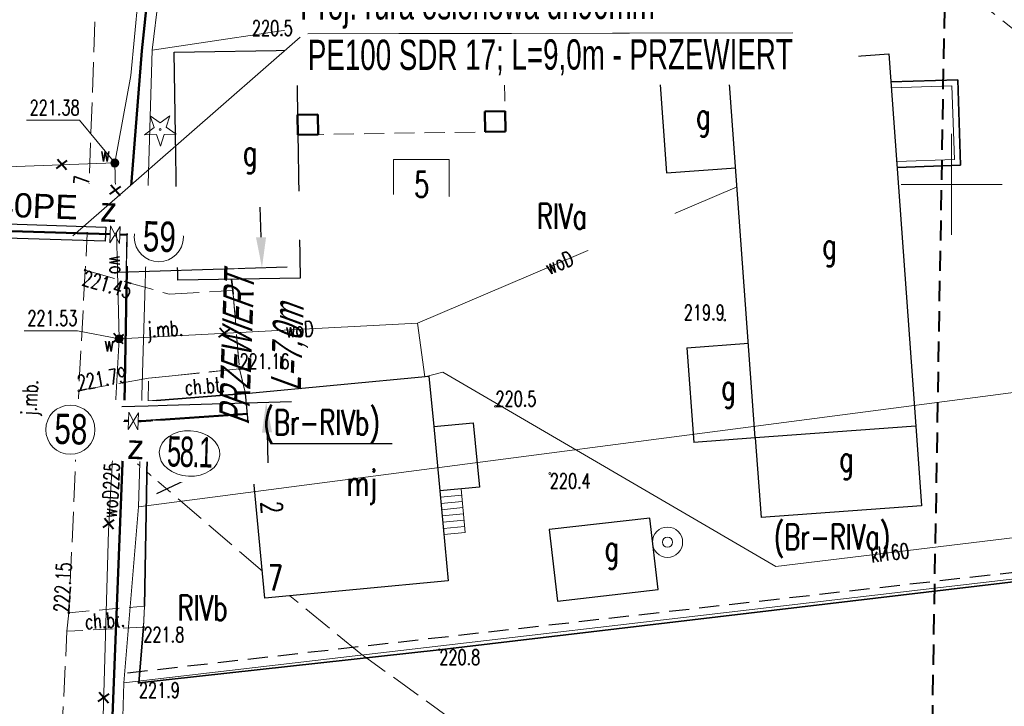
# Model space of a CAD drawing. Header units: metres. Extents: x 7496982 to 7497528, y 5603168 to 5605598.
# Tile 68 of 74: x 7497204 to 7497253, y 5604974 to 5605008. Entities that reach past the tile are written whole.
import ezdxf
from ezdxf.enums import TextEntityAlignment as Align

# ---------------------------------------------------------------- set-up
doc = ezdxf.new("R2010")
doc.units = ezdxf.units.M
doc.header["$MEASUREMENT"] = 0
for name, pattern in [('1', [0]), ('1_SUKP', [0]), ('1_SUWP', [0]), ('2', [1.5, 1, -0.5]), ('2_OTKC', [1.5, 1, -0.5]), ('2_OTKJ', [2, 1.5, -0.5]), ('2_OTOB', [2, 1, -1]), ('2_OTOF', [0]), ('2_OTOO', [0]), ('2_OTRK', [1.75, 1.25, -0.5]), ('2_OTRKG', [1.75, 1.25, -0.5]), ('4', [2.5, 1.5, -1]), ('BUD', [0]), ('BUW', [1.5, 1, -0.5]), ('GDE', [0]), ('GUK', [2, 1.5, -0.5])]:
    doc.linetypes.add(name, pattern=pattern)
doc.layers.get('0').update_dxf_attribs({"color": 250, "linetype": 'CONTINUOUS', "lineweight": 100})
doc.layers.get('Defpoints').update_dxf_attribs({"linetype": 'CONTINUOUS'})
for name, color, linetype, lineweight in [('! IS_opis woda', 7, 'CONTINUOUS', 9), ('! IS_woda', 5, 'CONTINUOUS', 50), ('! r.o.', 7, 'CONTINUOUS', 30), ('!!_IS_Woda', 5, 'CONTINUOUS', 50), ('!_gaz', 40, 'CONTINUOUS', 40), ('!COPIS', 7, 'CONTINUOUS', 15), ('2_granice działek', 6, 'CONTINUOUS', 20), ('_MAPA_L_0', 7, '1', 18), ('EADTD_T_0', 6, 'CONTINUOUS', 25), ('EBTPO_L_2', 154, '1', 18), ('EBTPO_L_4', 154, '4', 18), ('EBTPO_L_6', 154, '1', 18), ('EBUOA_T_1', 14, 'CONTINUOUS', 25), ('EBUPP_L_1', 250, 'BUD', 30), ('EBUPP_L_2', 15, 'BUD', 50), ('EBUPP_L_3', 250, 'BUD', 30), ('EDZPD_L_0', 3, 'GDE', 18), ('EDZTD_T_0', 3, 'CONTINUOUS', 18), ('EKLPK_L_0', 90, 'GUK', 18), ('EKLTK_T_0', 90, 'CONTINUOUS', 25), ('OTK_E_T_0', 7, 'CONTINUOUS', 0), ('OTK_E_T_1', 7, 'CONTINUOUS', 0), ('OTK_L_0', 7, '2_OTKJ', 18), ('OTK_L_2', 7, '2_OTKC', 18), ('OTO_L_0', 7, '2_OTOO', 35), ('OTO_L_1', 7, '2_OTOB', 18), ('OTO_L_2', 7, '2_OTOF', 18), ('OTR_L_1', 7, '2_OTRK', 18), ('OTR_T_0', 7, 'CONTINUOUS', 18), ('OTR_T_1', 7, 'CONTINUOUS', 18), ('OTZ_T_1', 3, 'CONTINUOUS', 18), ('PLAN_L_0', 214, '2', 30), ('SUKP_E_T_0', 34, 'CONTINUOUS', 0), ('SUKP_L_0', 34, '1_SUKP', 18), ('SUW_E_T_2', 5, 'CONTINUOUS', 0), ('SUW_T_3', 5, 'CONTINUOUS', 18), ('SUW_T_5', 5, 'CONTINUOUS', 18), ('SUWP_E_T_0', 5, 'CONTINUOUS', 0), ('SUWP_L_0', 5, '1_SUWP', 18), ('SUWR_T_0', 5, 'CONTINUOUS', 18), ('ZAKRES_L_0_a', 1, '2', 40)]:
    doc.layers.add(name, color=color, linetype=linetype, lineweight=lineweight)
doc.styles.add('ARIAL', font='arial.ttf', dxfattribs={"width": 0.8})
doc.styles.add('R', font='arial.ttf')
doc.styles.get("Standard").update_dxf_attribs({"font": 'Simplex.SHX', "width": 0.75})
doc.styles.add('styl1', font='arial.ttf', dxfattribs={"oblique": 18})
doc.dimstyles.get("Standard").update_dxf_attribs({"dimtxt": 1, "dimasz": 1, "dimexe": 1, "dimexo": 1, "dimgap": 1, "dimtad": 1, "dimtxsty": 'Standard', "dimcen": 2.5, "dimadec": 0, "dimazin": 0, "dimtfac": 1, "dimtmove": 0, "dimatfit": 3, "dimfxl": 1, "dimarcsym": 0})

# ---------------------------------------------------------------- blocks, each defined once
blk = doc.blocks.new('1_SUWS')
at = {"linetype": 'Continuous'}
for radius in [0.75, 0.25]:
    blk.add_circle((0, 0), radius, dxfattribs=at)
blk = doc.blocks.new('1_SUWW')
at = {"linetype": 'Continuous'}
for radius in [0.2, 0.175, 0.15, 0.125, 0.1, 0.075, 0.05, 0.025, 0.00715]:
    blk.add_circle((0, 0), radius, dxfattribs=at)
blk = doc.blocks.new('1_SUPS')
at = {"linetype": 'Continuous'}
blk.add_circle((0, 0), 0.0625, dxfattribs=at)
blk = doc.blocks.new('2_OTZG')
at = {"linetype": 'Continuous'}
for p, q in [((-0.3012, 0.09375), (-0.4937, 0.6621)), ((-0.4937, 0.6621), (-0.0039, 0.31545)), ((-0.0039, 0.31545), (0.4771, 0.67415)), ((0.4771, 0.67415), (0.2988, 0.1012)), ((-0.78225, -0.26495), (-0.3012, 0.09375)), ((0.2988, 0.1012), (0.7886, -0.24545)), ((-0.18225, -0.2575), (-0.78225, -0.26495)), ((0.01025, -0.82585), (-0.18225, -0.2575)), ((0.1886, -0.2529), (0.01025, -0.82585)), ((0.7886, -0.24545), (0.1886, -0.2529))]:
    blk.add_line(p, q, dxfattribs=at)
blk.add_circle((0, 0), 0.045, dxfattribs=at)
blk = doc.blocks.new('2_OTRS')
at = {"linetype": 'Continuous'}
blk.add_circle((0, 0), 0.045, dxfattribs=at)
blk = doc.blocks.new('2_OTRN')
at = {"linetype": 'Continuous'}
blk.add_circle((0, 0), 0.045, dxfattribs=at)
blk = doc.blocks.new('krzyż')
at = {"layer": '!_gaz', "color": 1, "linetype": 'ByBlock'}
for points in [[(-0.495, 0.445), (0.488, -0.447)], [(-0.429, -0.579), (0.397, 0.536)]]:
    blk.add_lwpolyline(points, dxfattribs=at)
blk = doc.blocks.new('*D579')
at = {"layer": '! IS_opis woda', "color": 0, "lineweight": 30, "transparency": 16777216}
for p, q in [((7497215.797, 5604997.38), (7497215.751, 5604998.879)), ((7497216.094, 5604987.719), (7497216.14, 5604986.22))]:
    blk.add_line(p, q, dxfattribs=at)
at = {"layer": '! IS_opis woda', "color": 0, "lineweight": -2, "transparency": 16777216}
for p, q in [((7497208.696, 5604995.661), (7497217.092, 5604995.919)), ((7497208.901, 5604988.998), (7497217.298, 5604989.257))]:
    blk.add_line(p, q, dxfattribs=at)
at = {"layer": '! IS_opis woda', "color": 0, "transparency": 16777216}
for points in [[(7497216.047, 5604997.388), (7497215.547, 5604997.372), (7497215.843, 5604995.881)], [(7497216.344, 5604987.727), (7497215.844, 5604987.711), (7497216.048, 5604989.218)]]:
    blk.add_solid(points, dxfattribs=at)
at = {"layer": 'Defpoints', "color": 0, "transparency": 16777216}
for p in [(7497215.843, 5604995.881), (7497208.633, 5604995.659), (7497208.839, 5604988.996)]:
    blk.add_point(p, dxfattribs=at)
at = {"layer": '! IS_opis woda', "color": 0, "lineweight": 9, "transparency": 16777216, "insert": (7497215.97, 5604991.755), "char_height": 1.5, "width": 14.65562, "attachment_point": 5, "rotation": 88, "style": 'styl1'}
blk.add_mtext('\\A1;{\\W0.6;PRZEWIERT\\P L=7,0m}', dxfattribs=at)

msp = doc.modelspace()

# ---------------------------------------------------------------- linework, layer by layer
at = {"layer": '! IS_woda', "linetype": 'Continuous'}
for points in [[(7497193.41804, 5605040.54652), (7497211.1295, 5605039.35908), (7497211.55676, 5605022.49775), (7497209.89029, 5605006.60324), (7497209.18526, 5604997.62488), (7497209.01576, 5604988.29155), (7497206.86161, 5604933.62904), (7497205.74353, 5604900.29061), (7497204.4116, 5604899.37132), (7497203.6356, 5604880.61954), (7497204.4182, 5604878.76713), (7497204.37258, 5604877.60397), (7497203.39581, 5604868.57471), (7497201.41763, 5604834.51494), (7497201.9711, 5604824.94587), (7497201.34962, 5604811.43405), (7497200.34224, 5604789.98904), (7497199.97466, 5604783.1242), (7497198.36573, 5604766.1325), (7497198.32751, 5604765.63091)], [(7497208.32602, 5604997.53288), (7497198.53955, 5604997.83623), (7497198.53955, 5604997.83623)]]:
    msp.add_lwpolyline(points, dxfattribs=at)
at = {"layer": '2_granice działek', "color": 4, "linetype": 'Continuous', "lineweight": 0}
msp.add_lwpolyline([(7497222.35005, 5605001.2397), (7497225.11293, 5605001.2397), (7497225.11293, 5604999.00829), (7497222.35005, 5604999.00829)], close=True, dxfattribs=at)
at = {"layer": '_MAPA_L_0', "linetype": '1'}
for p, q in [((7497250, 5604997.5), (7497250, 5605002.5)), ((7497247.5, 5605000), (7497252.5, 5605000))]:
    msp.add_line(p, q, dxfattribs=at)
at = {"layer": 'EBTPO_L_2', "linetype": '1'}
for p, q in [((7497225.73567, 5604984.61637), (7497224.68037, 5604984.51665)), ((7497225.73567, 5604984.61637), (7497224.68037, 5604984.51665)), ((7497225.90999, 5604982.77147), (7497225.70651, 5604984.92499)), ((7497225.90999, 5604982.77147), (7497225.70651, 5604984.92499)), ((7497225.76483, 5604984.30774), (7497224.70953, 5604984.20803)), ((7497225.76483, 5604984.30774), (7497224.70953, 5604984.20803)), ((7497225.79399, 5604983.99912), (7497224.73869, 5604983.8994)), ((7497225.79399, 5604983.99912), (7497224.73869, 5604983.8994)), ((7497225.82316, 5604983.69049), (7497224.76786, 5604983.59078)), ((7497225.82316, 5604983.69049), (7497224.76786, 5604983.59078)), ((7497225.85232, 5604983.38187), (7497224.79702, 5604983.28215)), ((7497225.85232, 5604983.38187), (7497224.79702, 5604983.28215)), ((7497225.88148, 5604983.07324), (7497224.82618, 5604982.97353)), ((7497225.88148, 5604983.07324), (7497224.82618, 5604982.97353)), ((7497224.85469, 5604982.67176), (7497225.90999, 5604982.77147)), ((7497224.85469, 5604982.67176), (7497225.90999, 5604982.77147))]:
    msp.add_line(p, q, dxfattribs=at)
at = {"layer": 'EBTPO_L_4', "linetype": 'BUW'}
for p, q in [((7497227.82339, 5605007.33149), (7497217.54236, 5605007.16479)), ((7497227.82339, 5605007.33149), (7497217.54236, 5605007.16479)), ((7497217.54236, 5605007.16479), (7497217.5507, 5605006.65027)), ((7497217.54236, 5605007.16479), (7497217.5507, 5605006.65027)), ((7497227.89983, 5605002.61738), (7497227.82339, 5605007.33149)), ((7497227.89983, 5605002.61738), (7497227.82339, 5605007.33149)), ((7497227.89983, 5605002.61738), (7497217.6188, 5605002.45068)), ((7497227.89983, 5605002.61738), (7497217.6188, 5605002.45068))]:
    msp.add_line(p, q, dxfattribs=at)
at = {"layer": 'EBTPO_L_6', "linetype": '1', "lineweight": 35}
for p, q in [((7497246.99035, 5605005.07394), (7497250.30916, 5605005.18379)), ((7497246.99035, 5605005.07394), (7497250.30916, 5605005.18379)), ((7497250.30916, 5605005.18379), (7497250.44759, 5605000.94434)), ((7497250.30916, 5605005.18379), (7497250.44759, 5605000.94434)), ((7497250.44759, 5605000.94434), (7497247.2979, 5605000.83672)), ((7497250.44759, 5605000.94434), (7497247.2979, 5605000.83672))]:
    msp.add_line(p, q, dxfattribs=at)
at = {"layer": 'EBTPO_L_6', "linetype": '1'}
for p, q in [((7497247.00028, 5605004.7741), (7497250.01912, 5605004.87402)), ((7497247.00028, 5605004.7741), (7497250.01912, 5605004.87402)), ((7497250.01912, 5605004.87402), (7497250.13798, 5605001.23393)), ((7497250.01912, 5605004.87402), (7497250.13798, 5605001.23393)), ((7497250.13798, 5605001.23393), (7497247.28765, 5605001.13654)), ((7497250.13798, 5605001.23393), (7497247.28765, 5605001.13654))]:
    msp.add_line(p, q, dxfattribs=at)
at = {"layer": 'EBUPP_L_1', "linetype": 'BUD'}
for p, q in [((7497211.49, 5605006.552), (7497217.5507, 5605006.65027)), ((7497211.49, 5605006.552), (7497217.5507, 5605006.65027)), ((7497211.673, 5604995.266), (7497211.49, 5605006.552)), ((7497211.673, 5604995.266), (7497211.49, 5605006.552)), ((7497217.5507, 5605006.65027), (7497217.7337, 5604995.36427)), ((7497217.5507, 5605006.65027), (7497217.7337, 5604995.36427)), ((7497217.7337, 5604995.36427), (7497211.673, 5604995.266)), ((7497217.7337, 5604995.36427), (7497211.673, 5604995.266)), ((7497215.0311, 5604989.64166), (7497224.115, 5604990.5)), ((7497215.0311, 5604989.64166), (7497224.115, 5604990.5)), ((7497224.115, 5604990.5), (7497224.35018, 5604988.01109)), ((7497224.115, 5604990.5), (7497224.35018, 5604988.01109)), ((7497215.9881, 5604979.51366), (7497215.0311, 5604989.64166)), ((7497215.9881, 5604979.51366), (7497215.0311, 5604989.64166)), ((7497224.35018, 5604988.01109), (7497226.31144, 5604988.19641)), ((7497224.35018, 5604988.01109), (7497226.31144, 5604988.19641)), ((7497224.35018, 5604988.01109), (7497224.65121, 5604984.82528)), ((7497224.35018, 5604988.01109), (7497224.65121, 5604984.82528)), ((7497226.31144, 5604988.19641), (7497226.61247, 5604985.0106)), ((7497226.31144, 5604988.19641), (7497226.61247, 5604985.0106)), ((7497226.61247, 5604985.0106), (7497224.65121, 5604984.82528)), ((7497226.61247, 5604985.0106), (7497224.65121, 5604984.82528)), ((7497224.65121, 5604984.82528), (7497225.072, 5604980.372)), ((7497224.65121, 5604984.82528), (7497225.072, 5604980.372)), ((7497235.056, 5604983.486), (7497230.074, 5604982.914)), ((7497235.056, 5604983.486), (7497230.074, 5604982.914)), ((7497235.46236, 5604979.94666), (7497235.056, 5604983.486)), ((7497235.46236, 5604979.94666), (7497235.056, 5604983.486)), ((7497230.074, 5604982.914), (7497230.48036, 5604979.37466)), ((7497230.074, 5604982.914), (7497230.48036, 5604979.37466)), ((7497225.072, 5604980.372), (7497215.9881, 5604979.51366)), ((7497225.072, 5604980.372), (7497215.9881, 5604979.51366)), ((7497230.48036, 5604979.37466), (7497235.46236, 5604979.94666)), ((7497230.48036, 5604979.37466), (7497235.46236, 5604979.94666))]:
    msp.add_line(p, q, dxfattribs=at)
at = {"layer": 'EBUPP_L_2', "linetype": '1'}
for p, q in [((7497217.54236, 5605007.16479), (7497218.54223, 5605007.181)), ((7497217.55857, 5605006.16492), (7497217.54236, 5605007.16479)), ((7497218.54223, 5605007.181), (7497218.55844, 5605006.18113)), ((7497226.82352, 5605007.31528), (7497227.82339, 5605007.33149)), ((7497226.83973, 5605006.31541), (7497226.82352, 5605007.31528)), ((7497227.82339, 5605007.33149), (7497227.8396, 5605006.33162)), ((7497218.55844, 5605006.18113), (7497217.55857, 5605006.16492)), ((7497227.8396, 5605006.33162), (7497226.83973, 5605006.31541)), ((7497226.88375, 5605003.60104), (7497227.88362, 5605003.61725)), ((7497226.89996, 5605002.60117), (7497226.88375, 5605003.60104)), ((7497227.88362, 5605003.61725), (7497227.89983, 5605002.61738)), ((7497218.60245, 5605003.46676), (7497217.60258, 5605003.45055)), ((7497217.60258, 5605003.45055), (7497217.6188, 5605002.45068)), ((7497218.61867, 5605002.46689), (7497218.60245, 5605003.46676)), ((7497227.89983, 5605002.61738), (7497226.89996, 5605002.60117)), ((7497217.6188, 5605002.45068), (7497218.61867, 5605002.46689))]:
    msp.add_line(p, q, dxfattribs=at)
at = {"layer": 'EBUPP_L_3', "linetype": 'BUD'}
for p, q in [((7497238.94103, 5605005.87777), (7497246.89013, 5605006.45473)), ((7497238.94103, 5605005.87777), (7497246.89013, 5605006.45473)), ((7497246.89013, 5605006.45473), (7497248.22774, 5604988.02574)), ((7497246.89013, 5605006.45473), (7497248.22774, 5604988.02574)), ((7497238.94103, 5605005.87777), (7497235.51198, 5605005.62888)), ((7497238.94103, 5605005.87777), (7497235.51198, 5605005.62888)), ((7497235.51198, 5605005.62888), (7497235.87932, 5605000.5678)), ((7497235.51198, 5605005.62888), (7497235.87932, 5605000.5678)), ((7497240.27865, 5604987.44877), (7497238.94103, 5605005.87777)), ((7497240.27865, 5604987.44877), (7497238.94103, 5605005.87777)), ((7497235.87932, 5605000.5678), (7497239.30838, 5605000.81668)), ((7497235.87932, 5605000.5678), (7497239.30838, 5605000.81668)), ((7497236.885, 5604991.917), (7497239.93825, 5604992.13861)), ((7497236.885, 5604991.917), (7497239.93825, 5604992.13861)), ((7497236.885, 5604991.917), (7497237.2254, 5604987.22716)), ((7497236.885, 5604991.917), (7497237.2254, 5604987.22716)), ((7497248.22774, 5604988.02574), (7497240.27865, 5604987.44877)), ((7497248.22774, 5604988.02574), (7497240.27865, 5604987.44877)), ((7497248.22774, 5604988.02574), (7497248.51327, 5604984.09189)), ((7497248.22774, 5604988.02574), (7497248.51327, 5604984.09189)), ((7497240.27865, 5604987.44877), (7497237.2254, 5604987.22716)), ((7497240.27865, 5604987.44877), (7497237.2254, 5604987.22716)), ((7497240.27865, 5604987.44877), (7497240.56417, 5604983.51492)), ((7497240.27865, 5604987.44877), (7497240.56417, 5604983.51492)), ((7497248.51327, 5604984.09189), (7497240.56417, 5604983.51492)), ((7497248.51327, 5604984.09189), (7497240.56417, 5604983.51492))]:
    msp.add_line(p, q, dxfattribs=at)
at = {"layer": 'EDZPD_L_0', "linetype": 'GDE'}
for p, q in [((7497213.13, 5605029.05), (7497210.4, 5605006.64)), ((7497213.13, 5605029.05), (7497210.4, 5605006.64)), ((7497210.4, 5605006.64), (7497213.13, 5605029.05)), ((7497210.4, 5605006.64), (7497250.51, 5605012.67)), ((7497209.73, 5604984.04), (7497210.4, 5605006.64)), ((7497209.73, 5604984.04), (7497268.076, 5604991.6648)), ((7497294.22, 5604985.26), (7497209, 5604975.33)), ((7497209, 5604975.33), (7497209.73, 5604984.04)), ((7497207.97, 5604939.33), (7497209, 5604975.33))]:
    msp.add_line(p, q, dxfattribs=at)
at = {"layer": 'EKLPK_L_0', "linetype": 'GUK'}
for p, q in [((7497215.86193, 5604980.84893), (7497209.67769, 5604986.17066)), ((7497220.73558, 5604976.77112), (7497217.23022, 5604979.63103)), ((7497220.73558, 5604976.77112), (7497248.40039, 5604956.81617))]:
    msp.add_line(p, q, dxfattribs=at)
at = {"layer": 'EKLTK_T_0', "linetype": 'Continuous'}
for p, q in [((7497210.64114, 5604984.69463), (7497215.90478, 5604987.18129)), ((7497215.90478, 5604987.18129), (7497222.28335, 5604987.18129))]:
    msp.add_line(p, q, dxfattribs=at)
at = {"layer": 'OTK_L_0', "linetype": '2_OTKJ'}
for p, q in [((7497207.6396, 5605010.0491), (7497207.2076, 5604997.9522)), ((7497207.2076, 5604997.9522), (7497207.08934, 5604995.74781)), ((7497207.08934, 5604995.74781), (7497206.76962, 5604989.78825)), ((7497207.08934, 5604995.74781), (7497211.24288, 5604994.56558)), ((7497211.24288, 5604994.56558), (7497214.39792, 5604994.74937)), ((7497214.39792, 5604994.74937), (7497214.42, 5604994.56)), ((7497214.42, 5604994.56), (7497214.731, 5604990.868)), ((7497214.731, 5604990.868), (7497210.228, 5604990.409)), ((7497210.228, 5604990.409), (7497206.76962, 5604989.78825)), ((7497206.76962, 5604989.78825), (7497206.28, 5604978.8)), ((7497206.18, 5604977.88), (7497206.28, 5604978.8)), ((7497205.74, 5604968.66), (7497206.18, 5604977.88))]:
    msp.add_line(p, q, dxfattribs=at)
at = {"layer": 'OTK_L_2', "linetype": '2_OTKC'}
for p, q in [((7497210.228, 5604990.409), (7497214.731, 5604990.868)), ((7497214.731, 5604990.868), (7497215.0311, 5604989.64166)), ((7497210.209, 5604989.266), (7497210.228, 5604990.409)), ((7497215.0311, 5604989.64166), (7497210.209, 5604989.266)), ((7497206.18, 5604977.88), (7497206.28, 5604978.8)), ((7497206.28, 5604978.8), (7497210.03, 5604979.13)), ((7497210.03, 5604979.13), (7497209.97, 5604978.09)), ((7497209.97, 5604978.09), (7497206.18, 5604977.88))]:
    msp.add_line(p, q, dxfattribs=at)
at = {"layer": 'OTO_L_0', "linetype": '2_OTOO'}
for p, q in [((7497217.373, 5605007.355), (7497247.9373, 5605011.7148)), ((7497217.5507, 5605006.65027), (7497217.373, 5605007.355)), ((7497214.33265, 5604995.30913), (7497214.39792, 5604994.74937)), ((7497214.39792, 5604994.74937), (7497214.42, 5604994.56)), ((7497210.209, 5604989.266), (7497215.0311, 5604989.64166)), ((7497210.209, 5604989.266), (7497210.03, 5604979.13)), ((7497224.626, 5604976.968), (7497261.173, 5604981.278)), ((7497209.97, 5604978.09), (7497209.752, 5604975.335)), ((7497209.752, 5604975.335), (7497224.626, 5604976.968))]:
    msp.add_line(p, q, dxfattribs=at)
at = {"layer": 'OTO_L_1', "linetype": '2_OTOB'}
msp.add_line((7497214.42, 5604994.56), (7497214.731, 5604990.868), dxfattribs=at)
at = {"layer": 'OTO_L_2', "linetype": '2_OTOF'}
for p, q in [((7497214.731, 5604990.868), (7497215.0311, 5604989.64166)), ((7497210.03, 5604979.13), (7497209.97, 5604978.09))]:
    msp.add_line(p, q, dxfattribs=at)
at = {"layer": 'OTR_L_1', "linetype": '2_OTRKG'}
msp.add_line((7497274.03507, 5604990.95017), (7497248.47035, 5605011.34228), dxfattribs=at)
at = {"layer": 'PLAN_L_0', "linetype": '2'}
msp.add_line((7497209.17781, 5604975.82389), (7497257.03561, 5604981.25456), dxfattribs=at)
at = {"layer": 'SUKP_L_0', "linetype": '1_SUKP'}
for p, q in [((7497224.8, 5604990.7), (7497223.91589, 5604990.48119)), ((7497241.29, 5604981.08), (7497224.8, 5604990.7)), ((7497261.05123, 5604983.48441), (7497241.29, 5604981.08))]:
    msp.add_line(p, q, dxfattribs=at)
at = {"layer": 'SUWP_L_0', "linetype": '1_SUWP'}
for p, q in [((7497209.3482, 5605005.38234), (7497209.7576, 5605009.73207)), ((7497208.55, 5605001.06), (7497209.3482, 5605005.38234)), ((7497184.60744, 5605000.23075), (7497208.55, 5605001.06)), ((7497208.55, 5605001.06), (7497208.77, 5604992.36)), ((7497223.54794, 5604993.13459), (7497239.37673, 5604999.87499)), ((7497208.77, 5604992.36), (7497223.54794, 5604993.13459)), ((7497223.54794, 5604993.13459), (7497223.91589, 5604990.48119)), ((7497208.23714, 5604982.84525), (7497208.77, 5604992.36)), ((7497207.62343, 5604960.75761), (7497208.23714, 5604982.84525))]:
    msp.add_line(p, q, dxfattribs=at)
at = {"layer": 'SUWR_T_0', "linetype": 'Continuous', "lineweight": 0}
for p, q in [((7497204.17752, 5605003.17704), (7497206.81036, 5605003.17704)), ((7497208.55, 5605001.06), (7497206.81036, 5605003.17704)), ((7497204.06803, 5604992.75706), (7497206.70087, 5604992.75706)), ((7497208.77, 5604992.36), (7497206.70087, 5604992.75706))]:
    msp.add_line(p, q, dxfattribs=at)
at = {"layer": 'ZAKRES_L_0_a', "linetype": '2'}
msp.add_line((7497251.10985, 5605094.20397), (7497246.726, 5604838.99377), dxfattribs=at)

# ---------------------------------------------------------------- block references
at = {"layer": '!_gaz', "linetype": 'ByBlock', "transparency": 33554687, "xscale": 0.5, "yscale": 0.5, "zscale": 0.5, "rotation": 77.69848993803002}
for p in [(7497205.92894, 5605000.98906), (7497213.97459, 5604992.63942), (7497208.72596, 5604992.3731), (7497208.25557, 5604983.20695), (7497208.00559, 5604974.60041)]:
    msp.add_blockref('krzyż', p, dxfattribs=at)
at = {"layer": 'OTR_T_0'}
for p, rotation in [((7497207.2076, 5604997.9522), 88.00364430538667), ((7497206.76962, 5604989.78825), 10.30936823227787), ((7497206.28, 5604978.8), 86.79601221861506)]:
    msp.add_blockref('2_OTRS', p, dxfattribs=dict(at, rotation=rotation))
for p in [(7497207.08934, 5604995.74781), (7497214.731, 5604990.868)]:
    msp.add_blockref('2_OTRS', p, dxfattribs=at)
at = {"layer": 'OTR_T_1'}
for p in [(7497217.37, 5605007.36), (7497238.7638, 5604993.28468), (7497227.4101, 5604989.01376), (7497230.1, 5604985.69), (7497209.97, 5604978.09), (7497224.63, 5604976.97), (7497209.75, 5604975.34)]:
    msp.add_blockref('2_OTRN', p, dxfattribs=at)
at = {"layer": 'OTZ_T_1'}
msp.add_blockref('2_OTZG', (7497210.804, 5605002.724), dxfattribs=at)
at = {"layer": 'SUW_T_3'}
msp.add_blockref('1_SUWS', (7497235.93, 5604982.29), dxfattribs=at)
at = {"layer": 'SUW_T_5'}
for p in [(7497208.55, 5605001.06), (7497208.77, 5604992.36)]:
    msp.add_blockref('1_SUWW', p, dxfattribs=at)
at = {"layer": 'SUWR_T_0'}
for p in [(7497208.55, 5605001.06), (7497208.77, 5604992.36)]:
    msp.add_blockref('1_SUPS', p, dxfattribs=at)

# ---------------------------------------------------------------- texts
at = {"layer": 'EADTD_T_0', "width": 0.7}
msp.add_text('2', height=1.04168, rotation=275.079609, dxfattribs=at).set_placement((7497215.80359, 5604983.96506), align=Align.CENTER)
msp.add_text('2', height=1.04168, rotation=275.079609, dxfattribs=at).set_placement((7497215.80359, 5604983.96506), align=Align.CENTER)
at = {"layer": 'EBUOA_T_1', "width": 0.7}
for s, p in [('g', (7497237.69975, 5605003.18706)), ('g', (7497237.69975, 5605003.18706)), ('g', (7497215.24779, 5605001.36697)), ('g', (7497215.24779, 5605001.36697)), ('g', (7497243.94576, 5604996.76386)), ('g', (7497243.94576, 5604996.76386)), ('g', (7497238.94009, 5604989.76478)), ('g', (7497238.94009, 5604989.76478)), ('g', (7497244.78742, 5604986.22094)), ('g', (7497244.78742, 5604986.22094)), ('mj', (7497220.78454, 5604985.03624)), ('mj', (7497220.78454, 5604985.03624)), ('g', (7497233.16336, 5604981.79552)), ('g', (7497233.16336, 5604981.79552))]:
    msp.add_text(s, height=1.25001, dxfattribs=at).set_placement(p, align=Align.MIDDLE)
at = {"layer": 'EDZTD_T_0', "width": 0.7}
for s, p in [('5', (7497223.37826, 5605000.61777)), ('7', (7497216.12843, 5604981.14865))]:
    msp.add_text(s, height=1.25001, dxfattribs=at).set_placement(p, align=Align.TOP_LEFT)
at = {"layer": 'EKLTK_T_0', "width": 0.7}
for s, p in [('RIVa', (7497229.46, 5604999.0475)), ('(Br-RIVb)', (7497215.90478, 5604988.84797)), ('(Br-RIVa)', (7497241.18908, 5604983.18363)), ('RIVb', (7497211.66, 5604979.6675))]:
    msp.add_text(s, height=1.25001, dxfattribs=at).set_placement(p, align=Align.TOP_LEFT)
at = {"layer": 'OTK_E_T_0', "lineweight": 9, "width": 0.7}
msp.add_text('j.mb.', height=0.75, rotation=3.144964, dxfattribs=at).set_placement((7497211.05169, 5604992.74268), align=Align.MIDDLE)
msp.add_text('j.mb.', height=0.75, rotation=86.899995, dxfattribs=at).set_placement((7497203.91278, 5604988.57448), align=Align.TOP_LEFT)
at = {"layer": 'OTK_E_T_1', "lineweight": 9, "width": 0.7}
for rotation, p in [(4.899093, (7497213.00961, 5604990.02789)), (3.865467, (7497208.06331, 5604978.4183))]:
    msp.add_text('ch.bt.', height=0.75, rotation=rotation, dxfattribs=at).set_placement(p, align=Align.MIDDLE)
at = {"layer": 'OTR_T_0', "lineweight": 9, "width": 0.7}
for s, rotation, p in [('221.57', 88.003644, (7497207.2076, 5604997.9522)), ('221.79', 10.309368, (7497206.76962, 5604989.78825)), ('222.15', 86.796012, (7497206.28, 5604978.8))]:
    msp.add_text(s, height=0.75, rotation=rotation, dxfattribs=at).set_placement(p)
msp.add_text('221.45', height=0.75, rotation=343.917, dxfattribs=at).set_placement((7497207.08934, 5604995.74781), align=Align.TOP_LEFT)
msp.add_text('221.16', height=0.75, dxfattribs=at).set_placement((7497214.731, 5604990.868))
at = {"layer": 'OTR_T_1', "lineweight": 9, "width": 0.7}
for s, p in [('220.5', (7497217.37, 5605007.36)), ('219.9', (7497238.7638, 5604993.28468))]:
    msp.add_text(s, height=0.75, dxfattribs=at).set_placement(p, align=Align.RIGHT)
msp.add_text('220.5', height=0.75, dxfattribs=at).set_placement((7497227.4101, 5604989.01376))
for s, p in [('220.4', (7497230.1, 5604985.69)), ('221.8', (7497209.97, 5604978.09)), ('220.8', (7497224.63, 5604976.97)), ('221.9', (7497209.75, 5604975.34))]:
    msp.add_text(s, height=0.75, dxfattribs=at).set_placement(p, align=Align.TOP_LEFT)
at = {"layer": 'SUKP_E_T_0', "lineweight": 9, "width": 0.7}
msp.add_text('kl160', height=0.75, rotation=6.928862, dxfattribs=at).set_placement((7497246.94139, 5604981.76515), align=Align.MIDDLE)
at = {"layer": 'SUW_E_T_2', "lineweight": 9, "width": 0.7}
for p in [(7497207.83609, 5605001.12998), (7497208.03231, 5604991.73495)]:
    msp.add_text('w', height=0.75, dxfattribs=at).set_placement(p)
at = {"layer": 'SUWP_E_T_0', "lineweight": 9, "width": 0.7}
for s, rotation, p in [('woD', 23.065867, (7497230.56684, 5604996.12346)), ('wo', 271.448551, (7497208.67699, 5604996.02232)), ('woD', 3.00041, (7497217.70429, 5604992.82829)), ('woD225', 86.803307, (7497208.35001, 5604984.85636))]:
    msp.add_text(s, height=0.75, rotation=rotation, dxfattribs=at).set_placement(p, align=Align.MIDDLE)
at = {"layer": 'SUWR_T_0', "lineweight": 9, "width": 0.7}
for s, p in [('221.38', (7497206.81036, 5605003.42704)), ('221.53', (7497206.70087, 5604993.00706))]:
    msp.add_text(s, height=0.75, dxfattribs=at).set_placement(p, align=Align.RIGHT)

# ---------------------------------------------------------------- next in the draw order: texts
at = {"layer": '! IS_opis woda', "lineweight": 9, "char_height": 1.5, "attachment_point": 1, "rotation": 358.383603, "line_spacing_factor": 1.5, "style": 'R', "bg_fill": 2}
for s, insert in [('{\\W0.7;59}', (7497209.96912, 5604998.18995)), ('{\\W0.7;58}', (7497205.58736, 5604988.66147))]:
    msp.add_mtext_dynamic_manual_height_columns(s, width=4.3403357, gutter_width=12.5, heights=[0], dxfattribs=dict(at, insert=insert))

# ---------------------------------------------------------------- next in the draw order: linework, layer by layer
at = {"layer": '! IS_opis woda', "lineweight": 9}
for centre in [(7497210.73449, 5604997.38659), (7497206.35272, 5604987.8581)]:
    msp.add_circle(centre, 1.217, dxfattribs=at)
at = {"layer": '! IS_woda', "linetype": 'Continuous'}
for points in [[(7497209.17696, 5604997.50351), (7497208.80933, 5604997.5161)], [(7497209.23342, 5604988.29227), (7497209.01576, 5604988.29155), (7497209.01576, 5604988.29155)], [(7497209.85581, 5604988.28369), (7497209.71278, 5604988.28277)]]:
    msp.add_lwpolyline(points, dxfattribs=at)
at = {"layer": '! IS_woda', "color": 4, "linetype": 'Continuous'}
msp.add_lwpolyline([(7497209.8549, 5604988.28363), (7497209.8549, 5604988.28363), (7497215.12517, 5604988.64609)], dxfattribs=at)
at = {"layer": '!!_IS_Woda', "lineweight": 13}
msp.add_lwpolyline([(7497209.24814, 5604988.71811), (7497209.69762, 5604987.84435), (7497209.72677, 5604988.68737), (7497209.21899, 5604987.87509)], close=True, dxfattribs=at)

# ---------------------------------------------------------------- next in the draw order: texts
at = {"layer": '! IS_opis woda', "lineweight": 9, "style": 'R'}
msp.add_text('z', height=1.2, rotation=358, dxfattribs=at).set_placement((7497209.15394, 5604986.41688))

# ---------------------------------------------------------------- next in the draw order: texts
at = {"layer": '! IS_opis woda', "color": 7, "lineweight": 9, "insert": (7497200.78475, 5604999.68292), "char_height": 1.2, "attachment_point": 1, "rotation": 357.884376, "style": 'R', "bg_fill": 2}
msp.add_mtext_dynamic_manual_height_columns('{\\fArial|b0|i0|c238|p34;dn40}PE', width=34.9196507, gutter_width=12.5, heights=[0], dxfattribs=at)
at = {"layer": '! IS_opis woda', "lineweight": 9, "insert": (7497211.16804, 5604987.5432), "char_height": 1.5, "attachment_point": 1, "rotation": 358.383603, "style": 'R', "bg_fill": 2}
msp.add_mtext_dynamic_manual_height_columns('{\\W0.6;\\T0.9;58.1}', width=4.3403357, gutter_width=12.5, heights=[0], dxfattribs=at)

# ---------------------------------------------------------------- next in the draw order: linework, layer by layer
at = {"layer": '! IS_opis woda', "lineweight": 9}
msp.add_ellipse((7497212.25616, 5604986.68005), major_axis=(1.4972, -0.07153), ratio=0.75206347, dxfattribs=at)
at = {"layer": '! r.o.', "ltscale": 0.08}
msp.add_lwpolyline([(7497198.83052, 5604998.19329), (7497208.11657, 5604997.88143), (7497208.07356, 5604997.1863), (7497198.80092, 5604997.47714)], close=True, dxfattribs=at)
at = {"layer": '!!_IS_Woda', "lineweight": 13}
msp.add_lwpolyline([(7497208.34059, 5604997.95439), (7497208.79008, 5604997.08064), (7497208.81922, 5604997.92365), (7497208.31145, 5604997.11137)], close=True, dxfattribs=at)

# ---------------------------------------------------------------- next in the draw order: block references
at = {"layer": '!_gaz', "linetype": 'ByBlock', "transparency": 33554687, "xscale": 0.5, "yscale": 0.5, "zscale": 0.5, "rotation": 77.69848993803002}
msp.add_blockref('krzyż', (7497208.58431, 5604999.71056), dxfattribs=at)

# ---------------------------------------------------------------- next in the draw order: texts
at = {"layer": '! IS_opis woda', "lineweight": 9, "style": 'R'}
msp.add_text('z', height=1.2, rotation=358, dxfattribs=at).set_placement((7497207.81005, 5604998.1629))
at = {"layer": '!COPIS', "ltscale": 5, "insert": (7497217.72636, 5605009.65721), "char_height": 1.5, "attachment_point": 1, "rotation": 0.101404, "style": 'ARIAL', "bg_fill": 3, "box_fill_scale": 1.5, "bg_fill_color": 256, "bg_fill_transparency": 0}
msp.add_mtext_dynamic_manual_height_columns('{\\fArial Narrow|b0|i0|c238|p34;Proj. rura osłonowa dn90mm\\P\\O PE100 SDR 17; L=9,0m - PRZEWIERT}', width=26.9039343, gutter_width=12.5, heights=[0], dxfattribs=at)

# ---------------------------------------------------------------- next in the draw order: dimensions: what is measured, and where the dimension line sits
at = {"layer": '! IS_opis woda', "color": 7, "lineweight": 9}
dim = msp.add_linear_dim(base=(7497215.84307, 5604995.88056), p1=(7497208.83851, 5604988.99625), p2=(7497208.63347, 5604995.65867), angle=91.7628, text='{\\W0.6;PRZEWIERT\\P L=7,0m}', dimstyle='Standard', override={"dimtxt": 1.5, "dimasz": 1.5, "dimexe": 1.25, "dimexo": 0.0625, "dimgap": 0.09, "dimtad": 0, "dimtih": 1, "dimtoh": 1, "dimdec": 4, "dimzin": 0, "dimdsep": 46, "dimtxsty": 'styl1', "dimcen": 0.09, "dimtdec": 4, "dimtofl": 0, "dimtolj": 1, "dimtzin": 0, "dimlwd": 30}, dxfattribs=at)
dim.commit()
dim.dimension.update_dxf_attribs({"geometry": '*D579', "text_midpoint": (7497215.97003, 5604991.75538), "dimtype": 161, "text_rotation": 88})

# ---------------------------------------------------------------- next in the draw order: linework, layer by layer
at = {"layer": '!COPIS', "ltscale": 5}
msp.add_lwpolyline([(7497206.47336, 5604997.45668), (7497217.73396, 5605007.28279)], dxfattribs=at)

doc.saveas('drawing.dxf')
